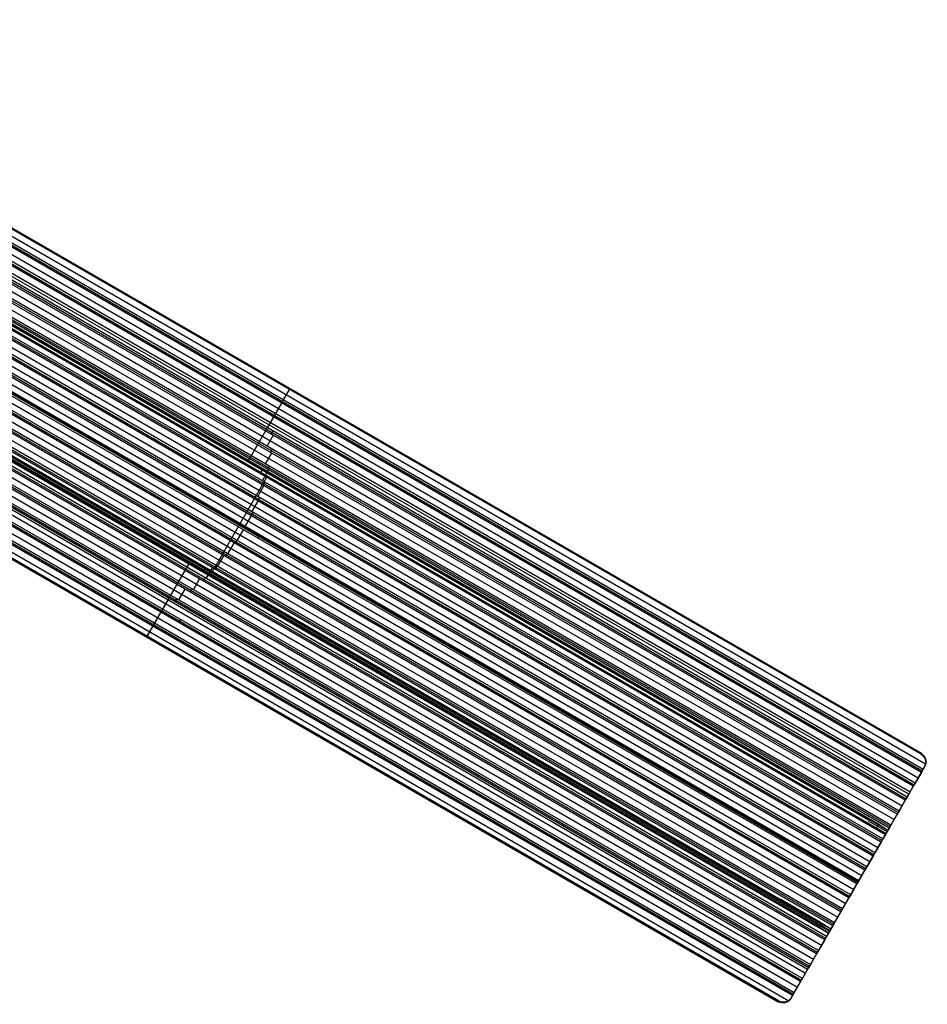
# Model space of a CAD drawing. Extents: x 16119 to 17321, y -6854 to -5812.
# Tile 67 of 68: x 16934 to 17321, y -6854 to -6434. Entities that reach past the tile are written whole.
import ezdxf

# ---------------------------------------------------------------- set-up
doc = ezdxf.new("R2010")
doc.units = 0
doc.layers.get('0').update_dxf_attribs({"linetype": 'CONTINUOUS'})

msp = doc.modelspace()

# ---------------------------------------------------------------- linework, layer by layer
for p, q in [((16775.19, -6436.81, 51.18), (17320.54, -6751.67, 51.18)), ((17318.58, -6747.61, 50.83), (16776.46, -6434.62, 50.83)), ((16776.54, -6434.47, 51.58), (17318.67, -6747.46, 51.58)), ((17318.75, -6747.31, 52.34), (16776.63, -6434.32, 52.34)), ((17318.73, -6755.35, 52.38), (16773.14, -6440.35, 52.38)), ((16773.53, -6439.68, 51.96), (17319.12, -6754.68, 51.96)), ((16773.92, -6439.01, 51.54), (17319.51, -6754, 51.54)), ((17316.07, -6759.96, 53.12), (16770.48, -6444.96, 53.12)), ((16771.81, -6442.66, 52.75), (17317.4, -6757.65, 52.75)), ((17313.33, -6764.71, 56.44), (16771.43, -6451.85, 56.44)), ((17312.63, -6765.91, 54.71), (16771.78, -6453.65, 54.71)), ((16772.27, -6454.83, 55.13), (17312.25, -6766.58, 55.13)), ((17311.86, -6767.25, 55.55), (16772.72, -6455.98, 55.55)), ((16785.16, -6458.3, 54.34), (17313.96, -6763.6, 54.34)), ((16786.43, -6455.07, 53.55), (17315.68, -6760.63, 53.55)), ((17315.29, -6761.3, 53.97), (16786.65, -6456.09, 53.97)), ((16773.8, -6459.67, 55.93), (17310.53, -6769.56, 55.93)), ((17309.2, -6771.86, 56.3), (16774.57, -6463.19, 56.3)), ((16774.8, -6464.22, 56.72), (17308.81, -6772.53, 56.72)), ((17308.42, -6773.2, 57.14), (16775, -6465.23, 57.14)), ((16775.38, -6468.52, 57.51), (17307.09, -6775.51, 57.51)), ((17305.76, -6777.81, 57.88), (16775.56, -6471.7, 57.88)), ((16775.61, -6472.63, 58.3), (17305.37, -6778.48, 58.3)), ((17304.99, -6779.15, 58.73), (16775.65, -6473.54, 58.73)), ((17304.43, -6780.11, 60.55), (16775.8, -6474.9, 60.55)), ((16775.88, -6474.76, 61.28), (17302.09, -6778.56, 61.28)), ((16775.97, -6474.61, 62.01), (17299.75, -6777.02, 62.01)), ((17299.75, -6777.02, 62.01), (16775.97, -6474.61, 62.01)), ((17296.15, -6775.8, 63.21), (16776.04, -6475.52, 63.21)), ((17302.33, -6783.76, 59.47), (16775.29, -6479.48, 59.47)), ((16775.55, -6476.55, 59.1), (17303.66, -6781.46, 59.1)), ((16775.69, -6477.09, 61), (17303.46, -6781.8, 61)), ((17301.12, -6780.25, 61.73), (16775.78, -6476.94, 61.73)), ((17298.78, -6778.71, 62.46), (16775.86, -6476.8, 62.46)), ((16774.63, -6483.96, 60.68), (17300.22, -6787.41, 60.68)), ((17301.55, -6785.11, 60.31), (16775.12, -6481.17, 60.31)), ((16775.21, -6480.33, 59.89), (17301.94, -6784.43, 59.89)), ((17298.11, -6791.06, 61.9), (16773.63, -6488.25, 61.9)), ((16773.83, -6487.47, 61.48), (17298.5, -6790.39, 61.48)), ((17298.89, -6789.71, 61.06), (16774.02, -6486.68, 61.06)), ((16772.81, -6490.85, 62.27), (17296.78, -6793.36, 62.27)), ((17294.68, -6797.01, 63.49), (16771.29, -6494.83, 63.49)), ((16771.59, -6494.11, 63.06), (17295.07, -6796.34, 63.06)), ((17295.45, -6795.66, 62.64), (16771.88, -6493.38, 62.64)), ((16770.17, -6497.26, 63.86), (17293.35, -6799.31, 63.86)), ((16766.75, -6503.22, 65.44), (17289.91, -6805.26, 65.44)), ((16762.56, -6508.73, 67.03), (17286.48, -6811.22, 67.03)), ((17287.8, -6808.91, 66.66), (16764.27, -6506.65, 66.66)), ((16764.75, -6506.03, 66.24), (17288.19, -6808.24, 66.24)), ((17288.58, -6807.57, 65.81), (16765.23, -6505.41, 65.81)), ((17291.24, -6802.96, 65.07), (16779.87, -6507.72, 65.07)), ((16780.33, -6507.09, 64.65), (17291.63, -6802.29, 64.65)), ((17291.77, -6802.05, 66.4), (16780.47, -6506.85, 66.4)), ((17292.02, -6801.62, 64.23), (16780.54, -6506.32, 64.23)), ((17284.37, -6814.86, 68.25), (16759.58, -6511.87, 68.25)), ((16760.16, -6511.32, 67.82), (17284.76, -6814.19, 67.82)), ((17285.15, -6813.52, 67.4), (16760.73, -6510.75, 67.4)), ((17271.79, -6817.99, 74.46), (16751.72, -6517.73, 74.46)), ((17280.07, -6822.3, 71.8), (16752.34, -6517.62, 71.8)), ((16752.43, -6517.47, 72.53), (17277.73, -6820.76, 72.53)), ((16752.51, -6517.32, 73.26), (17275.4, -6819.21, 73.26)), ((17280.93, -6820.81, 69.83), (16754.02, -6516.6, 69.83)), ((16754.71, -6516.11, 69.41), (17281.32, -6820.14, 69.41)), ((17281.71, -6819.47, 68.99), (16755.39, -6515.6, 68.99)), ((16757.55, -6513.78, 68.62), (17283.04, -6817.17, 68.62)), ((17277.5, -6826.77, 71.42), (16747.47, -6520.76, 71.42)), ((16748.3, -6520.34, 71), (17277.89, -6826.09, 71)), ((17278.27, -6825.42, 70.57), (16749.1, -6519.9, 70.57)), ((16750.51, -6518.8, 72.25), (17279.1, -6823.99, 72.25)), ((17276.76, -6822.44, 72.98), (16750.59, -6518.66, 72.98)), ((17274.42, -6820.9, 73.71), (16750.67, -6518.51, 73.71)), ((17274.42, -6820.9, 73.71), (16750.67, -6518.51, 73.71)), ((16751.64, -6518.3, 70.2), (17279.6, -6823.12, 70.2)), ((16732.59, -6526.24, 73.75), (17271.4, -6837.32, 73.75)), ((16736.28, -6525.3, 73.38), (17272.73, -6835.02, 73.38)), ((17274.06, -6832.72, 73.01), (16739.68, -6524.19, 73.01)), ((16740.67, -6523.87, 72.58), (17274.45, -6832.05, 72.58)), ((17274.84, -6831.37, 72.16), (16741.64, -6523.53, 72.16)), ((16744.66, -6522.2, 71.79), (17276.17, -6829.07, 71.79)), ((17270.21, -6839.39, 76.35), (16728.41, -6526.58, 76.35)), ((17270.62, -6838.67, 74.59), (16730.12, -6526.61, 74.59)), ((16731.38, -6526.44, 74.17), (17271.01, -6838, 74.17)), ((16718.94, -6534.23, 76.92), (17264.53, -6849.23, 76.92)), ((16720.27, -6531.93, 76.55), (17265.86, -6846.92, 76.55)), ((16716.84, -6537.88, 78.14), (17262.23, -6852.76, 78.14)), ((17263.75, -6850.57, 77.77), (16718.17, -6535.58, 77.77)), ((16718.55, -6534.9, 77.34), (17264.14, -6849.9, 77.34)), ((17267.19, -6844.62, 76.18), (16736.96, -6538.49, 76.18)), ((16738.63, -6538.56, 75.76), (17267.58, -6843.95, 75.76)), ((17267.97, -6843.28, 75.33), (16739.45, -6538.14, 75.33)), ((16740.25, -6535.53, 74.96), (17269.29, -6840.97, 74.96)), ((16715.51, -6540.18, 78.51), (17257.63, -6853.18, 78.51)), ((17257.74, -6852.98, 79.48), (16715.62, -6539.99, 79.48)), ((17257.85, -6852.79, 80.46), (16715.73, -6539.79, 80.46)), ((17031.64, -6622.61, 60.55), (17049.42, -6591.81, 52.34)), ((17046.71, -6596.51, 51.54), (17049.25, -6592.11, 50.83)), ((17047.52, -6591.11, 50.83), (17047.69, -6590.81, 52.34)), ((17045.94, -6597.85, 52.38), (17046.71, -6596.51, 51.54)), ((17043.28, -6602.46, 53.12), (17045.94, -6597.85, 52.38)), ((17039.84, -6608.41, 54.71), (17042.5, -6603.8, 53.97)), ((17042.5, -6603.8, 53.97), (17043.28, -6602.46, 53.12)), ((17041.43, -6611.12, 55.55), (17042.21, -6609.78, 54.71)), ((17039.63, -6616.22, 56.3), (17042.29, -6611.62, 55.55)), ((17041.11, -6618.87, 57.14), (17041.88, -6617.52, 56.3)), ((17039.05, -6623.82, 57.88), (17041.71, -6619.22, 57.14)), ((17037.66, -6630.96, 59.47), (17040.32, -6626.35, 58.73)), ((17039.88, -6626.1, 58.73), (17040.66, -6624.75, 57.88)), ((17016.19, -6669.95, 71.8), (17039.58, -6629.44, 61)), ((17039.58, -6629.44, 61), (17039.74, -6629.15, 62.46)), ((17040.12, -6627.51, 60.55), (17040.29, -6627.21, 62.01)), ((17035.68, -6637.75, 61.06), (17038.34, -6633.14, 60.31)), ((17038.03, -6632.96, 60.31), (17038.81, -6631.62, 59.47)), ((17033.21, -6644.26, 62.64), (17035.87, -6639.65, 61.9)), ((17035.68, -6639.54, 61.9), (17036.45, -6638.19, 61.06)), ((17030.33, -6650.53, 64.23), (17032.98, -6645.92, 63.49)), ((17032.89, -6645.87, 63.49), (17033.67, -6644.52, 62.64)), ((17026.91, -6656.49, 65.81), (17029.56, -6651.88, 65.07)), ((17026.04, -6657.78, 66.66), (17026.81, -6656.44, 65.81)), ((17035.5, -6655.31, 65.07), (17036.28, -6653.97, 64.23)), ((17022.94, -6662.13, 67.4), (17025.6, -6657.53, 66.66)), ((17018.55, -6667.54, 68.99), (17021.21, -6662.93, 68.25)), ((17021.97, -6663.37, 68.25), (17022.75, -6662.02, 67.4)), ((16988.52, -6697.29, 80.46), (17006.31, -6666.49, 72.25)), ((17013.69, -6672.66, 70.57), (17016.35, -6668.06, 69.83)), ((17017.48, -6668.71, 69.83), (17018.25, -6667.36, 68.99)), ((17008.24, -6677.45, 72.16), (17010.9, -6672.85, 71.42)), ((17012.48, -6673.76, 71.42), (17013.26, -6672.42, 70.57)), ((17014.8, -6671.4, 72.25), (17014.97, -6671.1, 73.71)), ((17016.21, -6669.96, 71.8), (17016.38, -6669.67, 73.26)), ((17001.99, -6681.78, 73.75), (17004.65, -6677.18, 73.01)), ((17006.87, -6678.46, 73.01), (17007.65, -6677.11, 72.16)), ((16995.17, -6685.78, 75.33), (16997.83, -6681.17, 74.59)), ((17000.37, -6682.64, 74.59), (17001.15, -6681.3, 73.75)), ((16991.74, -6691.73, 76.92), (16994.4, -6687.12, 76.18)), ((16988.3, -6697.68, 78.51), (16990.96, -6693.07, 77.77)), ((16990.96, -6693.07, 77.77), (16991.74, -6691.73, 76.92)), ((17002.08, -6691.56, 76.18), (17002.85, -6690.21, 75.33)), ((16986.57, -6696.68, 78.51), (16986.79, -6696.29, 80.46)), ((17318.75, -6747.31, 52.34), (17318.58, -6747.61, 50.83)), ((17304.43, -6780.11, 60.55), (17320.27, -6752.69, 53.24)), ((17320.27, -6752.69, 53.24), (17320.05, -6753.06, 51.38)), ((17318.73, -6755.35, 52.38), (17316.07, -6759.96, 53.12)), ((17319.51, -6754, 51.54), (17318.73, -6755.35, 52.38)), ((17320.05, -6753.06, 51.38), (17319.51, -6754, 51.54)), ((17315.29, -6761.3, 53.97), (17312.63, -6765.91, 54.71)), ((17316.07, -6759.96, 53.12), (17315.29, -6761.3, 53.97)), ((17311.86, -6767.25, 55.55), (17309.2, -6771.86, 56.3)), ((17312.63, -6765.91, 54.71), (17311.86, -6767.25, 55.55)), ((17308.42, -6773.2, 57.14), (17305.76, -6777.81, 57.88)), ((17309.2, -6771.86, 56.3), (17308.42, -6773.2, 57.14)), ((17304.09, -6780.71, 60.71), (17296.14, -6776.12, 63.23)), ((17299.61, -6779.25, 62.2), (17300.49, -6777.5, 61.78)), ((17304.43, -6780.11, 60.55), (17299.75, -6777.02, 62.01)), ((17305.76, -6777.81, 57.88), (17304.99, -6779.15, 58.73)), ((17280.07, -6822.3, 71.8), (17303.46, -6781.8, 61)), ((17303.46, -6781.8, 61), (17298.78, -6778.71, 62.46)), ((17304.99, -6779.15, 58.73), (17302.33, -6783.76, 59.47)), ((17303.46, -6781.8, 61), (17304.43, -6780.11, 60.55)), ((17301.55, -6785.11, 60.31), (17298.89, -6789.71, 61.06)), ((17302.33, -6783.76, 59.47), (17301.55, -6785.11, 60.31)), ((17298.89, -6789.71, 61.06), (17298.11, -6791.06, 61.9)), ((17298.11, -6791.06, 61.9), (17295.45, -6795.66, 62.64)), ((17289.82, -6805.42, 65.47), (17293.77, -6798.57, 65.47)), ((17294.68, -6797.01, 63.49), (17292.02, -6801.62, 64.23)), ((17295.45, -6795.66, 62.64), (17294.68, -6797.01, 63.49)), ((17291.24, -6802.96, 65.07), (17288.58, -6807.57, 65.81)), ((17292.02, -6801.62, 64.23), (17291.24, -6802.96, 65.07)), ((17291.67, -6802.21, 64.6), (17291.67, -6802.21, 66.44)), ((17288.58, -6807.57, 65.81), (17287.8, -6808.91, 66.66)), ((17275.4, -6819.21, 73.26), (17258.81, -6809.64, 73.26)), ((17287.8, -6808.91, 66.66), (17285.15, -6813.52, 67.4)), ((17284.37, -6814.86, 68.25), (17281.71, -6819.47, 68.99)), ((17285.15, -6813.52, 67.4), (17284.37, -6814.86, 68.25)), ((17279.73, -6822.9, 71.96), (17271.78, -6818.31, 74.48)), ((17275.25, -6821.44, 73.45), (17276.13, -6819.69, 73.03)), ((17280.07, -6822.3, 71.8), (17275.4, -6819.21, 73.26)), ((17275.4, -6819.21, 73.26), (17275.4, -6819.21, 73.26)), ((17281.71, -6819.47, 68.99), (17280.93, -6820.81, 69.83)), ((17263.27, -6851.41, 79.56), (17279.1, -6823.99, 72.25)), ((17279.1, -6823.99, 72.25), (17274.42, -6820.9, 73.71)), ((17280.93, -6820.81, 69.83), (17278.27, -6825.42, 70.57)), ((17279.1, -6823.99, 72.25), (17280.07, -6822.3, 71.8)), ((17277.5, -6826.77, 71.42), (17274.84, -6831.37, 72.16)), ((17278.27, -6825.42, 70.57), (17277.5, -6826.77, 71.42)), ((17274.06, -6832.72, 73.01), (17271.4, -6837.32, 73.75)), ((17274.84, -6831.37, 72.16), (17274.06, -6832.72, 73.01)), ((17267.97, -6843.28, 75.33), (17270.62, -6838.67, 74.59)), ((17271.4, -6837.32, 73.75), (17270.62, -6838.67, 74.59)), ((17264.53, -6849.23, 76.92), (17267.19, -6844.62, 76.18)), ((17267.19, -6844.62, 76.18), (17267.97, -6843.28, 75.33)), ((17264.53, -6849.23, 76.92), (17263.75, -6850.57, 77.77)), ((17257.63, -6853.18, 78.51), (17257.85, -6852.79, 80.46)), ((17263.75, -6850.57, 77.77), (17263.08, -6851.73, 77.95)), ((17263.08, -6851.73, 77.95), (17263.27, -6851.41, 79.56))]:
    msp.add_line(p, q)
at = {"extrusion": (0.332787, 0.058766, 0.941169)}
for points in [[(-9682.12, -14903.8), (-9682.12, -14903.8), (-9682.01, -14903.67), (-9681.9, -14903.54), (-9681.78, -14903.41), (-9681.67, -14903.27), (-9681.56, -14903.13), (-9681.45, -14902.98), (-9681.34, -14902.84), (-9681.23, -14902.7), (-9681.13, -14902.55), (-9681.03, -14902.4), (-9680.93, -14902.26), (-9680.84, -14902.12), (-9680.75, -14901.98), (-9680.67, -14901.84), (-9680.59, -14901.7), (-9680.52, -14901.57), (-9680.46, -14901.44), (-9680.4, -14901.32), (-9680.35, -14901.2), (-9680.33, -14901.14), (-9680.31, -14901.09), (-9680.29, -14901.03), (-9680.27, -14900.98), (-9680.26, -14900.93), (-9680.24, -14900.88), (-9680.23, -14900.83), (-9680.22, -14900.79), (-9680.21, -14900.74), (-9680.2, -14900.7), (-9680.2, -14900.66), (-9680.2, -14900.64), (-9680.2, -14900.62), (-9680.19, -14900.6), (-9680.19, -14900.58), (-9680.19, -14900.57), (-9680.19, -14900.55), (-9680.19, -14900.53), (-9680.19, -14900.51), (-9680.19, -14900.5), (-9680.2, -14900.48), (-9680.2, -14900.47), (-9680.2, -14900.45), (-9680.2, -14900.44), (-9680.21, -14900.42), (-9680.21, -14900.41), (-9680.21, -14900.4), (-9680.22, -14900.38), (-9680.22, -14900.38), (-9680.22, -14900.37), (-9680.22, -14900.37), (-9680.23, -14900.36), (-9680.23, -14900.35), (-9680.23, -14900.35), (-9680.23, -14900.34), (-9680.24, -14900.34), (-9680.24, -14900.33), (-9680.24, -14900.33), (-9680.24, -14900.32), (-9680.25, -14900.32), (-9680.25, -14900.31), (-9680.25, -14900.31), (-9680.26, -14900.3), (-9680.26, -14900.3), (-9680.26, -14900.29), (-9680.27, -14900.29), (-9680.27, -14900.28), (-9680.28, -14900.28), (-9680.28, -14900.27), (-9680.28, -14900.27), (-9680.29, -14900.27), (-9680.29, -14900.26), (-9680.29, -14900.26), (-9680.3, -14900.25), (-9680.3, -14900.25), (-9680.31, -14900.25), (-9680.31, -14900.24), (-9680.32, -14900.24), (-9680.32, -14900.24), (-9680.32, -14900.23), (-9680.33, -14900.23), (-9680.33, -14900.23), (-9680.34, -14900.22), (-9680.34, -14900.22), (-9680.35, -14900.22), (-9680.35, -14900.22), (-9680.36, -14900.21), (-9680.37, -14900.21), (-9680.37, -14900.21), (-9680.38, -14900.21), (-9680.38, -14900.2), (-9680.39, -14900.2), (-9680.39, -14900.2), (-9680.4, -14900.2), (-9680.41, -14900.2), (-9680.41, -14900.19), (-9680.42, -14900.19), (-9680.42, -14900.19), (-9680.43, -14900.19), (-9680.44, -14900.19), (-9680.45, -14900.19), (-9680.46, -14900.18), (-9680.48, -14900.18), (-9680.49, -14900.18), (-9680.51, -14900.18), (-9680.52, -14900.18), (-9680.54, -14900.18), (-9680.55, -14900.18), (-9680.57, -14900.18), (-9680.59, -14900.18), (-9680.6, -14900.18), (-9680.62, -14900.18), (-9680.64, -14900.19), (-9680.66, -14900.19), (-9680.68, -14900.19), (-9680.69, -14900.2), (-9680.71, -14900.2), (-9680.75, -14900.21), (-9680.8, -14900.22), (-9680.84, -14900.24), (-9680.88, -14900.25), (-9680.93, -14900.27), (-9680.98, -14900.29), (-9681.02, -14900.31), (-9681.07, -14900.33), (-9681.13, -14900.36), (-9681.18, -14900.39), (-9681.23, -14900.42), (-9681.34, -14900.48), (-9681.46, -14900.55), (-9681.58, -14900.63), (-9681.7, -14900.71), (-9681.83, -14900.8), (-9681.96, -14900.9), (-9682.09, -14901), (-9682.22, -14901.11), (-9682.35, -14901.22), (-9682.48, -14901.34), (-9682.62, -14901.46), (-9682.75, -14901.58), (-9682.88, -14901.7), (-9683.01, -14901.83), (-9683.14, -14901.96), (-9683.26, -14902.09), (-9683.38, -14902.22), (-9683.5, -14902.34), (-9683.62, -14902.47)], [(-9719.44, -14870.52), (-9719.44, -14870.52), (-9719.32, -14870.39), (-9719.21, -14870.26), (-9719.09, -14870.12), (-9718.98, -14869.98), (-9718.87, -14869.84), (-9718.76, -14869.7), (-9718.65, -14869.56), (-9718.54, -14869.41), (-9718.44, -14869.27), (-9718.34, -14869.12), (-9718.24, -14868.98), (-9718.15, -14868.83), (-9718.06, -14868.69), (-9717.98, -14868.55), (-9717.91, -14868.42), (-9717.84, -14868.29), (-9717.77, -14868.16), (-9717.72, -14868.04), (-9717.67, -14867.92), (-9717.64, -14867.86), (-9717.62, -14867.81), (-9717.6, -14867.75), (-9717.59, -14867.7), (-9717.57, -14867.65), (-9717.56, -14867.6), (-9717.54, -14867.55), (-9717.53, -14867.51), (-9717.52, -14867.46), (-9717.52, -14867.42), (-9717.51, -14867.38), (-9717.51, -14867.36), (-9717.51, -14867.34), (-9717.51, -14867.32), (-9717.51, -14867.3), (-9717.51, -14867.28), (-9717.51, -14867.27), (-9717.51, -14867.25), (-9717.51, -14867.23), (-9717.51, -14867.22), (-9717.51, -14867.2), (-9717.51, -14867.18), (-9717.51, -14867.17), (-9717.52, -14867.15), (-9717.52, -14867.14), (-9717.52, -14867.13), (-9717.53, -14867.11), (-9717.53, -14867.1), (-9717.53, -14867.09), (-9717.53, -14867.09), (-9717.54, -14867.08), (-9717.54, -14867.08), (-9717.54, -14867.07), (-9717.54, -14867.06), (-9717.55, -14867.06), (-9717.55, -14867.05), (-9717.55, -14867.05), (-9717.55, -14867.04), (-9717.56, -14867.04), (-9717.56, -14867.03), (-9717.56, -14867.03), (-9717.57, -14867.02), (-9717.57, -14867.02), (-9717.57, -14867.01), (-9717.58, -14867.01), (-9717.58, -14867), (-9717.58, -14867), (-9717.59, -14867), (-9717.59, -14866.99), (-9717.6, -14866.99), (-9717.6, -14866.98), (-9717.6, -14866.98), (-9717.61, -14866.97), (-9717.61, -14866.97), (-9717.62, -14866.97), (-9717.62, -14866.96), (-9717.62, -14866.96), (-9717.63, -14866.96), (-9717.63, -14866.95), (-9717.64, -14866.95), (-9717.64, -14866.95), (-9717.65, -14866.94), (-9717.65, -14866.94), (-9717.66, -14866.94), (-9717.66, -14866.94), (-9717.67, -14866.93), (-9717.67, -14866.93), (-9717.68, -14866.93), (-9717.68, -14866.93), (-9717.69, -14866.92), (-9717.69, -14866.92), (-9717.7, -14866.92), (-9717.71, -14866.92), (-9717.71, -14866.91), (-9717.72, -14866.91), (-9717.72, -14866.91), (-9717.73, -14866.91), (-9717.74, -14866.91), (-9717.74, -14866.91), (-9717.75, -14866.9), (-9717.76, -14866.9), (-9717.78, -14866.9), (-9717.79, -14866.9), (-9717.8, -14866.9), (-9717.82, -14866.9), (-9717.83, -14866.9), (-9717.85, -14866.9), (-9717.87, -14866.9), (-9717.88, -14866.9), (-9717.9, -14866.9), (-9717.92, -14866.9), (-9717.93, -14866.9), (-9717.95, -14866.9), (-9717.97, -14866.91), (-9717.99, -14866.91), (-9718.01, -14866.91), (-9718.03, -14866.92), (-9718.07, -14866.93), (-9718.11, -14866.94), (-9718.15, -14866.95), (-9718.2, -14866.97), (-9718.24, -14866.99), (-9718.29, -14867.01), (-9718.34, -14867.03), (-9718.39, -14867.05), (-9718.44, -14867.08), (-9718.49, -14867.1), (-9718.55, -14867.13), (-9718.66, -14867.2), (-9718.77, -14867.27), (-9718.89, -14867.35), (-9719.02, -14867.43), (-9719.14, -14867.52), (-9719.27, -14867.62), (-9719.4, -14867.72), (-9719.53, -14867.83), (-9719.66, -14867.94), (-9719.8, -14868.05), (-9719.93, -14868.17), (-9720.06, -14868.3), (-9720.19, -14868.42), (-9720.32, -14868.55), (-9720.45, -14868.68), (-9720.57, -14868.8), (-9720.7, -14868.93), (-9720.81, -14869.06), (-9720.93, -14869.19)]]:
    msp.add_lwpolyline(points, dxfattribs=at)
at = {"extrusion": (-0.866025, 0.5, 0)}
for centre in [(-2779.83, 62.23, -18068.13), (-2731.11, 73.48, -18068.15)]:
    msp.add_arc(centre, 1, 13, 193, dxfattribs=at)
at = {"extrusion": (-0.068961, -0.119444, -0.990443)}
for centre, start, end in [((18372.13, -2777.76, -438.69), 270.1126, 0.1122), ((18372.13, -2661.22, -449.29), 359.8878, 89.8874)]:
    msp.add_arc(centre, 4.01, start, end, dxfattribs=at)
at = {"extrusion": (0.112476, 0.194813, 0.97437)}
for centre in [(-18372.13, -2728.09, 683.68), (-18372.13, -2728.09, 684.47)]:
    msp.add_arc(centre, 4, 180, 270, dxfattribs=at)
at = {"extrusion": (-0.112476, -0.194813, -0.97437)}
for centre, start in [((18372.13, -2611.09, -683.63), 0), ((18372.13, -2611.09, -684.47), 360)]:
    msp.add_arc(centre, 4, start, 90, dxfattribs=at)

doc.saveas('drawing.dxf')
